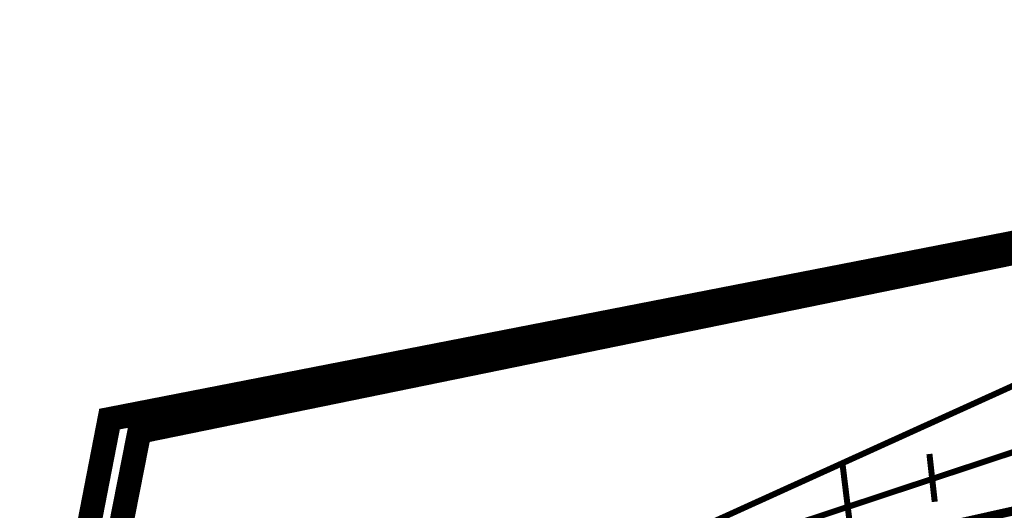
# Model space of a CAD drawing. Extents: x 5459245 to 5462690, y 5971016 to 5972523.
# Tile 80 of 198: x 5462430.7 to 5462447, y 5972223.48 to 5972231.6. Entities that reach past the tile are written whole.
import ezdxf

# ---------------------------------------------------------------- set-up
doc = ezdxf.new("R2010")
doc.units = 0
doc.linetypes.add('HIDDEN', pattern=[0.375, 0.25, -0.125])
doc.layers.get('0').update_dxf_attribs({"linetype": 'CONTINUOUS', "lineweight": 13})
for name, color, linetype, lineweight in [('A_GRANICA OPRACOWANIA', 7, 'CONTINUOUS', 5), ('A_LINIE PZT', 7, 'CONTINUOUS', 13), ('A_SKARPY PROJEKTOWANE', 7, 'CONTINUOUS', 20)]:
    doc.layers.add(name, color=color, linetype=linetype, lineweight=lineweight)

msp = doc.modelspace()

# ---------------------------------------------------------------- linework, layer by layer
at = {"const_width": 0.1}
msp.add_lwpolyline([(5462434.804, 5972210.001), (5462429.207, 5972209.634), (5462432.19, 5972224.99), (5462453.709, 5972229.189), (5462456.296, 5972229.694), (5462438.17, 5972221.47), (5462438.17, 5972221.47)], close=True, dxfattribs=at)
at = {"layer": 'A_GRANICA OPRACOWANIA', "color": 236, "linetype": 'HIDDEN', "ltscale": 5, "true_color": 0x8a0045, "const_width": 0.4}
msp.add_lwpolyline([(5462385.18, 5972097.94), (5462407.14, 5972103.91), (5462448.06, 5972094.45), (5462450.21, 5972103.75), (5462455.34, 5972102.56), (5462452.32, 5972150.13), (5462452.01, 5972160.32), (5462452.51, 5972171.14), (5462453.89, 5972181.3), (5462456.12, 5972191.3), (5462459.04, 5972200.82), (5462462.69, 5972210.08), (5462471.3, 5972227.41), (5462464.99, 5972231.39), (5462432.19, 5972224.99), (5462427.17, 5972199.15), (5462410.43, 5972168), (5462406.62, 5972160.9)], close=True, dxfattribs=at)
at = {"layer": 'A_GRANICA OPRACOWANIA', "color": 142, "linetype": 'HIDDEN', "ltscale": 5, "true_color": 0x00a4db, "const_width": 0.4}
msp.add_lwpolyline([(5462445.107, 5972187.922), (5462428.025, 5972201.131), (5462432.684, 5972224.781), (5462464.99, 5972231.39), (5462471.3, 5972227.41), (5462463.559, 5972210.621), (5462459.04, 5972200.82), (5462454.573, 5972183.895), (5462452.656, 5972172.212), (5462439.914, 5972180.527), (5462445.429, 5972187.481), (5462445.107, 5972187.922)], dxfattribs=at)
at = {"layer": 'A_LINIE PZT', "const_width": 0.15}
msp.add_lwpolyline([(5462448.056, 5972198.267), (5462453.9, 5972203.306), (5462457.829, 5972213.58), (5462461.512, 5972218.982), (5462455.108, 5972225.242), (5462438.17, 5972221.47), (5462434.804, 5972210.001), (5462434.804, 5972210.001)], close=True, dxfattribs=at)
at = {"layer": 'A_SKARPY PROJEKTOWANE', "const_width": 0.1}
msp.add_lwpolyline([(5462461.512, 5972218.982), (5462455.108, 5972225.242), (5462438.17, 5972221.47), (5462438.17, 5972221.47), (5462456.296, 5972229.694), (5462456.296, 5972229.694), (5462461.512, 5972218.982)], close=True, dxfattribs=at)
for points in [[(5462438.17, 5972221.47), (5462455.848, 5972227.326)], [(5462445.76, 5972224.413), (5462445.848, 5972223.621)]]:
    msp.add_lwpolyline(points, dxfattribs=at)
at = {"layer": 'A_SKARPY PROJEKTOWANE', "const_width": 0.1, "elevation": -13.628}
msp.add_lwpolyline([(5462444.489, 5972222.877), (5462444.32, 5972224.261)], dxfattribs=at)

doc.saveas('drawing.dxf')
